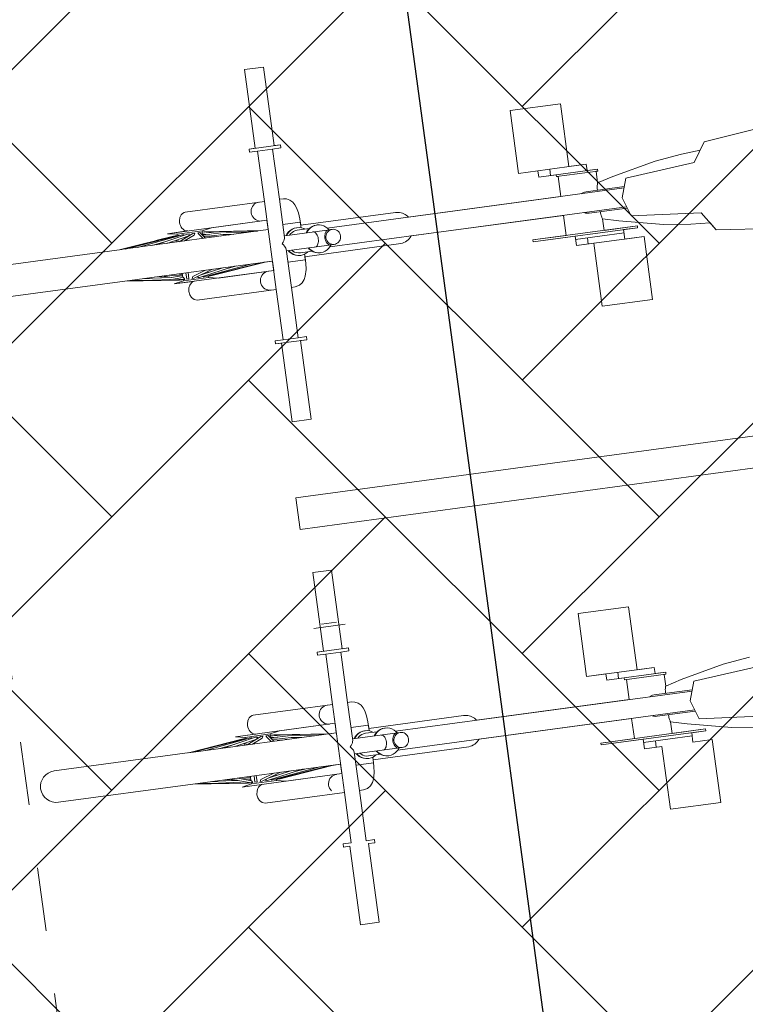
# Model space of a CAD drawing. Header units: metres. Extents: x 737835 to 905050, y 6570742 to 6590316.
# Tile 122 of 256: x 738021.08 to 738022.23, y 6590116.58 to 6590118.13. Entities that reach past the tile are written whole.
import ezdxf

# ---------------------------------------------------------------- set-up
doc = ezdxf.new("R2010")
doc.units = ezdxf.units.M
doc.header["$LTSCALE"] = 0.5
doc.linetypes.add('DASHED', pattern=[0.75, 0.5, -0.25])
for name, color, linetype in [('00_jooned', 7, 'Continuous'), ('AR_hoone', 7, 'Continuous'), ('AS_jalgrattad', 252, 'Continuous')]:
    doc.layers.add(name, color=color, linetype=linetype)
doc.layers.add('AS_mõõdud', color=7, linetype='Continuous', lineweight=0)
doc.layers.add('AS_sillutiskivi RG', color=9, linetype='Continuous', lineweight=0)
doc.styles.add('Style-Arial Narrow', font='ARIALN.TTF')
doc.dimstyles.new('ISO-25', dxfattribs={"dimtxt": 2.5, "dimasz": 2.5, "dimexe": 1.25, "dimexo": 0.625, "dimtad": 1, "dimdec": 1, "dimtxsty": 'Standard', "dimcen": 2.5, "dimadec": 0, "dimazin": 0, "dimtfac": 1, "dimtdec": 1, "dimtmove": 0, "dimatfit": 3, "dimfxl": 1, "dimarcsym": 0})

# ---------------------------------------------------------------- blocks, each defined once
blk = doc.blocks.new('A$C6b675ec8')
at = {"layer": 'AS_jalgrattad', "linetype": 'Continuous', "lineweight": 20, "ltscale": 100}
for p, q in [((510.2, 955.2), (460.4, 955.2)), ((497.2, 950.2), (473.3, 950.2)), ((459.8, 869.3), (457.5, 868.2)), ((462.2, 870), (459.8, 869.3)), ((464.7, 870.2), (462.2, 870)), ((473.3, 730.2), (473.3, 870.2)), ((497.2, 809.4), (497.2, 870.2)), ((1152.4, 840.2), (1172.4, 870.2)), ((450.4, 857.8), (450.2, 855.2)), ((450.2, 855.2), (450.4, 852.6)), ((451.1, 860.3), (450.4, 857.8)), ((452.2, 862.7), (451.1, 860.3)), ((453.6, 864.9), (452.2, 862.7)), ((455.4, 866.7), (453.6, 864.9)), ((457.5, 868.2), (455.4, 866.7)), ((875.9, 860.2), (983.4, 860.2)), ((925.3, 860.2), (925.3, 850.2)), ((473.3, 840.2), (315, 840.2)), ((315, 840.2), (330, 837.2)), ((345.5, 840.4), (347.4, 840.2)), ((385, 840.2), (370, 837.2)), ((450.4, 852.6), (451.1, 850.1)), ((451.1, 850.1), (452.2, 847.7)), ((452.2, 847.7), (453.6, 845.6)), ((453.6, 845.6), (455.4, 843.7)), ((455.4, 843.7), (457.5, 842.2)), ((457.5, 842.2), (459.8, 841.1)), ((459.8, 841.1), (462.2, 840.4)), ((462.2, 840.4), (464.7, 840.2)), ((1000.2, 850.2), (906.5, 850.2)), ((934.2, 847.2), (934.2, 850.2)), ((1000.2, 847.2), (934.2, 847.2)), ((1000.2, 847.2), (1000.2, 850.2)), ((1042.4, 830.2), (1152.4, 840.2)), ((327.1, 835.2), (238.3, 825.2)), ((473.3, 825.2), (238.3, 825.2)), ((331.8, 835.2), (245.7, 825.2)), ((338.3, 835.2), (265.3, 825.2)), ((311.2, 828.3), (288.4, 825.2)), ((292.2, 825.7), (290.2, 825.2)), ((346.3, 835.2), (295.2, 825.2)), ((324.3, 835.2), (295.8, 831.7)), ((347.8, 832.2), (312.1, 825.2)), ((327, 835.2), (324.3, 835.2)), ((324.3, 835.2), (324.4, 834.9)), ((325.7, 835.1), (325.7, 835.2)), ((328.7, 828.5), (326.2, 825.2)), ((327.4, 835.2), (327.1, 835.2)), ((327.1, 835.2), (327.2, 834.7)), ((327.4, 834.7), (327.4, 835.2)), ((327.9, 835.2), (327.4, 835.1)), ((330, 835.2), (327.9, 835.2)), ((327.9, 835.2), (328.1, 834.8)), ((370, 837.2), (330, 837.2)), ((330, 837.2), (330, 835)), ((330, 828.7), (330, 825.2)), ((354.8, 835.2), (331.7, 825.2)), ((332.7, 835.2), (331.8, 835.2)), ((332.7, 835.2), (332.6, 834.4)), ((340.3, 835.2), (338.3, 835.2)), ((340.3, 835.2), (340, 834)), ((356.5, 832.2), (340.3, 825.2)), ((349.2, 835.2), (346.3, 835.2)), ((349.2, 835.2), (348, 832.3)), ((358.1, 835.2), (354.8, 835.2)), ((358.1, 835.2), (356.5, 832.2)), ((366.1, 835.2), (362.6, 835.2)), ((364.3, 832.2), (362.6, 835.2)), ((364.3, 832.2), (369.8, 825.2)), ((366.1, 835.2), (373.8, 825.2)), ((372.1, 835.2), (369, 835.2)), ((370.4, 832.2), (369, 835.2)), ((370, 837.2), (370, 835.2)), ((370, 833), (370, 830.2)), ((370, 831.9), (372.7, 831.6)), ((370, 830.9), (381, 829.4)), ((370.4, 832.2), (396.8, 825.2)), ((371.3, 828.5), (387.9, 825.2)), ((372.1, 835.2), (409.8, 825.2)), ((375.7, 835.2), (372.6, 835.2)), ((372.6, 835.1), (372.6, 835.2)), ((373.1, 834.9), (373, 835.2)), ((375.5, 835.2), (438.5, 825.2)), ((375.7, 835.2), (456.5, 825.2)), ((397.2, 828.5), (418.2, 825.2)), ((404.2, 831.7), (461.7, 825.2)), ((407.8, 825.7), (411.6, 825.2)), ((524.9, 830.2), (497.2, 830.2)), ((524.9, 821.1), (524.9, 830.2)), ((995.7, 821.4), (995.9, 823.1)), ((995.9, 823.1), (996.2, 824.6)), ((996.2, 824.6), (996.5, 826)), ((996.5, 826), (996.7, 826.9)), ((996.7, 827), (996.8, 827.1)), ((996.8, 827.1), (997.1, 828.4)), ((997.1, 828.4), (997.2, 828.6)), ((1032.4, 800.2), (1042.4, 830.2)), ((496.2, 806.2), (496.9, 807.9)), ((496.9, 807.9), (497.2, 809.4)), ((497.2, 812.2), (573.2, 812.2)), ((500, 812.2), (501.5, 814.4)), ((500.8, 812.2), (502.3, 814.4)), ((501.5, 814.4), (504.1, 817.1)), ((502.3, 814.4), (504.9, 817.1)), ((504.1, 817.1), (507.1, 819.3)), ((504.9, 817.1), (507.9, 819.3)), ((505.6, 812.2), (507.4, 814)), ((507.1, 819.3), (510.5, 820.9)), ((507.4, 814), (509.8, 815.8)), ((507.9, 819.3), (511.3, 820.9)), ((509.8, 815.8), (512.6, 817.1)), ((510.5, 820.9), (514.1, 821.9)), ((511.3, 820.9), (514.8, 821.9)), ((512.6, 817.1), (515.5, 817.9)), ((514.1, 821.9), (517.8, 822.2)), ((514.8, 821.9), (518.5, 822.2)), ((515.5, 817.9), (518.5, 818.2)), ((517.8, 822.2), (518.5, 822.2)), ((518.5, 822.2), (522.2, 821.9)), ((518.5, 818.2), (537.5, 818.2)), ((522.2, 821.9), (525.8, 820.9)), ((525.8, 820.9), (529.2, 819.3)), ((529.2, 819.3), (530.6, 818.2)), ((531.9, 812.2), (533.3, 814.4)), ((532.6, 812.2), (534.1, 814.4)), ((533.3, 814.4), (535.9, 817.1)), ((534.1, 814.4), (536.7, 817.1)), ((535.9, 817.1), (539, 819.3)), ((536.7, 817.1), (539.7, 819.3)), ((539, 819.3), (542.3, 820.9)), ((539.7, 819.3), (543.1, 820.9)), ((542.3, 820.9), (545.9, 821.9)), ((542.6, 812.2), (543.8, 812)), ((543.1, 820.9), (546.7, 821.9)), ((543.8, 812), (545, 811.5)), ((545, 811.5), (546.1, 810.6)), ((545.9, 821.9), (549.6, 822.2)), ((546.1, 810.6), (547, 809.4)), ((546.7, 821.9), (550.4, 822.2)), ((547, 809.4), (547.9, 807.9)), ((547.9, 807.9), (548.6, 806.2)), ((549.6, 822.2), (550.4, 822.2)), ((550.4, 822.2), (554.1, 821.9)), ((554.1, 821.9), (557.6, 820.9)), ((557.6, 820.9), (561, 819.3)), ((561, 819.3), (564, 817.1)), ((561.7, 807.9), (561, 806.2)), ((562.6, 809.4), (561.7, 807.9)), ((563.6, 810.6), (562.6, 809.4)), ((563.1, 806.2), (564.3, 807.9)), ((564.8, 811.5), (563.6, 810.6)), ((564, 817.1), (566.7, 814.4)), ((564.3, 807.9), (565.7, 809.4)), ((566, 812), (564.8, 811.5)), ((565.7, 809.4), (567.4, 810.6)), ((565.8, 815.2), (1037.4, 815.2)), ((567.2, 812.2), (566, 812)), ((566.7, 814.4), (568.1, 812.2)), ((567.4, 810.6), (569.2, 811.5)), ((569.2, 811.5), (571.1, 812)), ((571.1, 812), (573.2, 812.2)), ((573.2, 812.2), (575.2, 812)), ((575.2, 812), (577.1, 811.5)), ((577.1, 811.5), (578.9, 810.6)), ((578.9, 810.6), (580.6, 809.4)), ((580.6, 809.4), (582, 807.9)), ((582, 807.9), (583.2, 806.2)), ((969.6, 815.2), (971.8, 816.2)), ((971.8, 816.2), (972.2, 816.3)), ((972.7, 816.4), (974.6, 817)), ((974.6, 817), (977.4, 817.2)), ((977.4, 817.2), (1038, 817.2)), ((995.5, 819.6), (995.7, 821.4)), ((995.5, 817.8), (995.5, 819.6)), ((995.5, 817.2), (995.5, 817.8)), ((492.2, 800.2), (493.8, 802.3)), ((493.8, 798.1), (492.2, 800.2)), ((493.8, 802.3), (495.1, 804.3)), ((495.1, 796.1), (493.8, 798.1)), ((495.1, 804.3), (496.2, 806.2)), ((496.2, 794.2), (495.1, 796.1)), ((496.9, 792.5), (496.2, 794.2)), ((497.2, 791), (496.9, 792.5)), ((547.9, 792.5), (547, 791)), ((548.6, 794.2), (547.9, 792.5)), ((548.6, 806.2), (549.1, 804.3)), ((549.1, 796.1), (548.6, 794.2)), ((549.1, 804.3), (549.4, 802.3)), ((549.4, 798.1), (549.1, 796.1)), ((549.4, 802.3), (549.5, 800.2)), ((549.5, 800.2), (549.4, 798.1)), ((560.2, 802.3), (560, 800.2)), ((560, 800.2), (560.2, 798.1)), ((560.5, 804.3), (560.2, 802.3)), ((560.2, 798.1), (560.5, 796.1)), ((561, 806.2), (560.5, 804.3)), ((560.5, 796.1), (561, 794.2)), ((561, 794.2), (561.7, 792.5)), ((561.6, 800.2), (561.7, 802.3)), ((561.7, 798.1), (561.6, 800.2)), ((561.7, 802.3), (562.3, 804.3)), ((562.3, 796.1), (561.7, 798.1)), ((561.7, 792.5), (562.6, 791)), ((562.3, 804.3), (563.1, 806.2)), ((563.1, 794.2), (562.3, 796.1)), ((564.3, 792.5), (563.1, 794.2)), ((565.7, 791), (564.3, 792.5)), ((582, 792.5), (580.6, 791)), ((583.2, 794.2), (582, 792.5)), ((583.2, 806.2), (584, 804.3)), ((584, 796.1), (583.2, 794.2)), ((584, 804.3), (584.6, 802.3)), ((584.6, 798.1), (584, 796.1)), ((584.6, 802.3), (584.7, 800.2)), ((584.7, 800.2), (584.6, 798.1)), ((1042.4, 770.2), (1032.4, 800.2)), ((497.2, 730.2), (497.2, 791)), ((497.2, 788.2), (573.2, 788.2)), ((501.5, 786.1), (500, 788.2)), ((502.3, 786.1), (500.8, 788.2)), ((504.1, 783.4), (501.5, 786.1)), ((504.9, 783.4), (502.3, 786.1)), ((507.1, 781.2), (504.1, 783.4)), ((507.9, 781.2), (504.9, 783.4)), ((507.4, 786.4), (505.6, 788.2)), ((510.5, 779.5), (507.1, 781.2)), ((509.8, 784.6), (507.4, 786.4)), ((511.3, 779.5), (507.9, 781.2)), ((512.6, 783.3), (509.8, 784.6)), ((514.1, 778.6), (510.5, 779.5)), ((514.8, 778.6), (511.3, 779.5)), ((515.5, 782.5), (512.6, 783.3)), ((517.8, 778.2), (514.1, 778.6)), ((518.5, 778.2), (514.8, 778.6)), ((518.5, 782.2), (515.5, 782.5)), ((517.8, 778.2), (518.5, 778.2)), ((518.5, 782.2), (537.5, 782.2)), ((522.2, 778.6), (518.5, 778.2)), ((525.8, 779.5), (522.2, 778.6)), ((524.9, 770.2), (524.9, 779.3)), ((529.2, 781.2), (525.8, 779.5)), ((530.6, 782.2), (529.2, 781.2)), ((533.3, 786.1), (531.9, 788.2)), ((534.1, 786.1), (532.6, 788.2)), ((535.9, 783.4), (533.3, 786.1)), ((536.7, 783.4), (534.1, 786.1)), ((539, 781.2), (535.9, 783.4)), ((539.7, 781.2), (536.7, 783.4)), ((542.3, 779.5), (539, 781.2)), ((543.1, 779.5), (539.7, 781.2)), ((545.9, 778.6), (542.3, 779.5)), ((543.8, 788.4), (542.6, 788.2)), ((546.7, 778.6), (543.1, 779.5)), ((545, 788.9), (543.8, 788.4)), ((546.1, 789.8), (545, 788.9)), ((549.6, 778.2), (545.9, 778.6)), ((547, 791), (546.1, 789.8)), ((550.4, 778.2), (546.7, 778.6)), ((549.6, 778.2), (550.4, 778.2)), ((554.1, 778.6), (550.4, 778.2)), ((557.6, 779.5), (554.1, 778.6)), ((561, 781.2), (557.6, 779.5)), ((564, 783.4), (561, 781.2)), ((562.6, 791), (563.6, 789.8)), ((563.6, 789.8), (564.8, 788.9)), ((566.7, 786.1), (564, 783.4)), ((564.8, 788.9), (566, 788.4)), ((567.4, 789.8), (565.7, 791)), ((565.8, 785.2), (1037.4, 785.2)), ((566, 788.4), (567.2, 788.2)), ((568.1, 788.2), (566.7, 786.1)), ((569.2, 788.9), (567.4, 789.8)), ((571.1, 788.4), (569.2, 788.9)), ((573.2, 788.2), (571.1, 788.4)), ((575.2, 788.4), (573.2, 788.2)), ((577.1, 788.9), (575.2, 788.4)), ((578.9, 789.8), (577.1, 788.9)), ((580.6, 791), (578.9, 789.8)), ((971.8, 784.2), (969.6, 785.2)), ((972.2, 784.1), (971.8, 784.2)), ((974.6, 783.5), (972.7, 784)), ((977.4, 783.2), (974.6, 783.5)), ((977.4, 783.2), (1038, 783.2)), ((995.5, 782.6), (995.5, 783.2)), ((995.5, 780.8), (995.5, 782.6)), ((995.7, 779), (995.5, 780.8)), ((995.9, 777.3), (995.7, 779)), ((996.2, 775.8), (995.9, 777.3)), ((473.3, 775.2), (238.4, 775.2)), ((309, 767.2), (238.4, 775.2)), ((324, 765.2), (246.9, 775.2)), ((325.1, 765.2), (267.8, 775.2)), ((312.6, 770.7), (286.5, 775.2)), ((296.9, 773.5), (287, 775.2)), ((308.6, 772), (294.9, 773.8)), ((329.2, 765.2), (298.7, 775.2)), ((330.9, 768.2), (309.5, 775.2)), ((330, 771), (314, 773.8)), ((330, 763.2), (315, 760.2)), ((330, 772.7), (322.2, 775.2)), ((327.8, 765.2), (324, 765.2)), ((330, 769.2), (326.5, 769.7)), ((327.6, 765.8), (327.8, 765.2)), ((328.5, 765.4), (327.6, 765.5)), ((332.4, 765.2), (329.2, 765.2)), ((330, 775.2), (330, 768.5)), ((330, 765.2), (330, 763.2)), ((370, 763.2), (330, 763.2)), ((330.9, 768.2), (332.4, 765.2)), ((335.8, 765.2), (335.8, 775.2)), ((339.2, 765.2), (335.8, 765.2)), ((339.2, 765.2), (339.2, 775.2)), ((344.1, 765.2), (345.6, 768.2)), ((347.3, 765.2), (344.1, 765.2)), ((345.6, 768.2), (367, 775.2)), ((347.3, 765.2), (377.8, 775.2)), ((353.1, 765.2), (353.9, 767.4)), ((355.7, 765.2), (353.1, 765.2)), ((355.7, 765.2), (413, 775.2)), ((358.9, 769), (394.4, 775.2)), ((361.7, 765.2), (361.9, 766.3)), ((363.5, 765.2), (361.7, 765.2)), ((363.5, 765.2), (440.6, 775.2)), ((369, 765.2), (369, 765.9)), ((369.6, 765.2), (369, 765.2)), ((369.6, 765.2), (457.3, 775.2)), ((370, 772.7), (370, 771)), ((370, 765.3), (370, 763.2)), ((370.8, 765.2), (370, 765.2)), ((370, 763.2), (385, 760.2)), ((370.8, 765.2), (370.7, 765.4)), ((370.8, 765.2), (371.5, 765.4)), ((372.4, 765.5), (372.2, 765.2)), ((376, 765.2), (372.2, 765.2)), ((373.3, 765.6), (373.3, 765.2)), ((373.9, 765.2), (373.8, 765.7)), ((373.9, 765.2), (461.6, 775.2)), ((374.2, 765.3), (374.2, 765.2)), ((376, 765.2), (375.9, 765.4)), ((376, 765.2), (391, 767.2)), ((386, 773.8), (390.5, 775.2)), ((403.1, 773.5), (416.4, 775.2)), ((405.1, 773.8), (413.5, 775.2)), ((524.9, 770.2), (497.2, 770.2)), ((996.5, 774.4), (996.2, 775.8)), ((996.7, 773.5), (996.5, 774.4)), ((997, 772.5), (996.7, 773.5)), ((997.2, 771.8), (997, 772.5)), ((1152.4, 760.2), (1042.4, 770.2)), ((473.3, 760.2), (315, 760.2)), ((347.4, 760.2), (345.5, 760)), ((450.4, 747.8), (450.2, 745.2)), ((450.2, 745.2), (450.4, 742.6)), ((451.1, 750.3), (450.4, 747.8)), ((452.2, 752.7), (451.1, 750.3)), ((453.6, 754.9), (452.2, 752.7)), ((455.4, 756.7), (453.6, 754.9)), ((457.5, 758.2), (455.4, 756.7)), ((459.8, 759.3), (457.5, 758.2)), ((462.2, 760), (459.8, 759.3)), ((464.7, 760.2), (462.2, 760)), ((1050.2, 753.2), (884.2, 753.2)), ((884.2, 750.2), (884.2, 753.2)), ((1050.2, 750.2), (884.2, 750.2)), ((950.9, 745.2), (1027.9, 745.2)), ((969.7, 745.2), (969.7, 735.2)), ((1050.2, 750.2), (1050.2, 753.2)), ((1172.4, 730.2), (1152.4, 760.2)), ((450.4, 742.6), (451.1, 740.1)), ((451.1, 740.1), (452.2, 737.7)), ((452.2, 737.7), (453.6, 735.6)), ((453.6, 735.6), (455.4, 733.7)), ((455.4, 733.7), (457.5, 732.2)), ((457.5, 732.2), (459.8, 731.1)), ((459.8, 731.1), (462.2, 730.4)), ((462.2, 730.4), (464.7, 730.2)), ((1058.5, 735.2), (950.9, 735.2)), ((510.2, 645.2), (460.4, 645.2)), ((497.2, 650.2), (473.3, 650.2)), ((510.2, 192.8), (460.4, 192.8)), ((497.2, 197.8), (473.3, 197.8)), ((510.2, 155.2), (460.4, 155.2)), ((497.2, 150.2), (473.3, 150.2)), ((452.2, 62.7), (451.1, 60.3)), ((453.6, 64.9), (452.2, 62.7)), ((455.4, 66.7), (453.6, 64.9)), ((457.5, 68.2), (455.4, 66.7)), ((459.8, 69.3), (457.5, 68.2)), ((462.2, 70), (459.8, 69.3)), ((464.7, 70.2), (462.2, 70)), ((473.3, -69.8), (473.3, 70.2)), ((497.2, 9.4), (497.2, 70.2)), ((450.4, 57.8), (450.2, 55.2)), ((450.2, 55.2), (450.4, 52.6)), ((451.1, 60.3), (450.4, 57.8)), ((450.4, 52.6), (451.1, 50.1)), ((451.1, 50.1), (452.2, 47.7)), ((452.2, 47.7), (453.6, 45.6)), ((875.9, 60.2), (983.4, 60.2)), ((1000.2, 50.2), (906.5, 50.2)), ((925.3, 60.2), (925.3, 50.2)), ((934.2, 47.2), (934.2, 50.2)), ((1000.2, 47.2), (934.2, 47.2)), ((1000.2, 47.2), (1000.2, 50.2)), ((327.1, 35.2), (238.3, 25.2)), ((331.8, 35.2), (245.7, 25.2)), ((338.3, 35.2), (265.3, 25.2)), ((346.3, 35.2), (295.2, 25.2)), ((324.3, 35.2), (295.8, 31.7)), ((347.8, 32.2), (312.1, 25.2)), ((473.3, 40.2), (315, 40.2)), ((315, 40.2), (330, 37.2)), ((327, 35.2), (324.3, 35.2)), ((324.3, 35.2), (324.4, 34.9)), ((325.7, 35.1), (325.7, 35.2)), ((327.4, 35.2), (327.1, 35.2)), ((327.1, 35.2), (327.2, 34.7)), ((327.4, 34.7), (327.4, 35.2)), ((327.9, 35.2), (327.4, 35.1)), ((330, 35.2), (327.9, 35.2)), ((327.9, 35.2), (328.1, 34.8)), ((370, 37.2), (330, 37.2)), ((330, 37.2), (330, 35)), ((354.8, 35.2), (331.7, 25.2)), ((332.7, 35.2), (331.8, 35.2)), ((332.7, 35.2), (332.6, 34.4)), ((340.3, 35.2), (338.3, 35.2)), ((340.3, 35.2), (340, 34)), ((356.5, 32.2), (340.3, 25.2)), ((345.5, 40.4), (347.4, 40.2)), ((349.2, 35.2), (346.3, 35.2)), ((349.2, 35.2), (348, 32.3)), ((358.1, 35.2), (354.8, 35.2)), ((358.1, 35.2), (356.5, 32.2)), ((366.1, 35.2), (362.6, 35.2)), ((364.3, 32.2), (362.6, 35.2)), ((364.3, 32.2), (369.8, 25.2)), ((366.1, 35.2), (373.8, 25.2)), ((372.1, 35.2), (369, 35.2)), ((370.4, 32.2), (369, 35.2)), ((385, 40.2), (370, 37.2)), ((370, 37.2), (370, 35.2)), ((370, 33), (370, 30.2)), ((370, 31.9), (372.7, 31.6)), ((370.4, 32.2), (396.8, 25.2)), ((372.1, 35.2), (409.8, 25.2)), ((375.7, 35.2), (372.6, 35.2)), ((372.6, 35.1), (372.6, 35.2)), ((373.1, 34.9), (373, 35.2)), ((375.5, 35.2), (438.5, 25.2)), ((375.7, 35.2), (456.5, 25.2)), ((404.2, 31.7), (461.7, 25.2)), ((453.6, 45.6), (455.4, 43.7)), ((455.4, 43.7), (457.5, 42.2)), ((457.5, 42.2), (459.8, 41.1)), ((459.8, 41.1), (462.2, 40.4)), ((462.2, 40.4), (464.7, 40.2)), ((1042.4, 30.2), (1152.4, 40.2)), ((473.3, 25.2), (238.3, 25.2)), ((311.2, 28.3), (288.4, 25.2)), ((292.2, 25.7), (290.2, 25.2)), ((328.7, 28.5), (326.2, 25.2)), ((330, 28.7), (330, 25.2)), ((370, 30.9), (381, 29.4)), ((371.3, 28.5), (387.9, 25.2)), ((397.2, 28.5), (418.2, 25.2)), ((407.8, 25.7), (411.6, 25.2)), ((524.9, 30.2), (497.2, 30.2)), ((501.5, 14.4), (504.1, 17.1)), ((502.3, 14.4), (504.9, 17.1)), ((504.1, 17.1), (507.1, 19.3)), ((504.9, 17.1), (507.9, 19.3)), ((507.1, 19.3), (510.5, 20.9)), ((507.4, 14), (509.8, 15.8)), ((507.9, 19.3), (511.3, 20.9)), ((509.8, 15.8), (512.6, 17.1)), ((510.5, 20.9), (514.1, 21.9)), ((511.3, 20.9), (514.8, 21.9)), ((512.6, 17.1), (515.5, 17.9)), ((514.1, 21.9), (517.8, 22.2)), ((514.8, 21.9), (518.5, 22.2)), ((515.5, 17.9), (518.5, 18.2)), ((517.8, 22.2), (518.5, 22.2)), ((518.5, 22.2), (522.2, 21.9)), ((518.5, 18.2), (537.5, 18.2)), ((522.2, 21.9), (525.8, 20.9)), ((524.9, 21.1), (524.9, 30.2)), ((525.8, 20.9), (529.2, 19.3)), ((529.2, 19.3), (530.6, 18.2)), ((533.3, 14.4), (535.9, 17.1)), ((534.1, 14.4), (536.7, 17.1)), ((535.9, 17.1), (539, 19.3)), ((536.7, 17.1), (539.7, 19.3)), ((539, 19.3), (542.3, 20.9)), ((539.7, 19.3), (543.1, 20.9)), ((542.3, 20.9), (545.9, 21.9)), ((543.1, 20.9), (546.7, 21.9)), ((545.9, 21.9), (549.6, 22.2)), ((546.7, 21.9), (550.4, 22.2)), ((549.6, 22.2), (550.4, 22.2)), ((550.4, 22.2), (554.1, 21.9)), ((554.1, 21.9), (557.6, 20.9)), ((557.6, 20.9), (561, 19.3)), ((561, 19.3), (564, 17.1)), ((564, 17.1), (566.7, 14.4)), ((969.6, 15.2), (971.8, 16.2)), ((971.8, 16.2), (972.2, 16.3)), ((972.7, 16.4), (974.6, 17)), ((974.6, 17), (977.4, 17.2)), ((977.4, 17.2), (1038, 17.2)), ((995.5, 19.6), (995.7, 21.4)), ((995.5, 17.8), (995.5, 19.6)), ((995.5, 17.2), (995.5, 17.8)), ((995.7, 21.4), (995.9, 23.1)), ((995.9, 23.1), (996.2, 24.6)), ((996.2, 24.6), (996.5, 26)), ((996.5, 26), (996.7, 26.9)), ((996.7, 27), (996.8, 27.1)), ((996.8, 27.1), (997.1, 28.4)), ((997.1, 28.4), (997.2, 28.6)), ((1032.4, 0.2), (1042.4, 30.2)), ((492.2, 0.2), (493.8, 2.3)), ((493.8, -1.9), (492.2, 0.2)), ((493.8, 2.3), (495.1, 4.3)), ((495.1, 4.3), (496.2, 6.2)), ((496.2, 6.2), (496.9, 7.9)), ((496.9, 7.9), (497.2, 9.4)), ((497.2, 12.2), (573.2, 12.2)), ((500, 12.2), (501.5, 14.4)), ((500.8, 12.2), (502.3, 14.4)), ((505.6, 12.2), (507.4, 14)), ((531.9, 12.2), (533.3, 14.4)), ((532.6, 12.2), (534.1, 14.4)), ((542.6, 12.2), (543.8, 12)), ((543.8, 12), (545, 11.5)), ((545, 11.5), (546.1, 10.6)), ((546.1, 10.6), (547, 9.4)), ((547, 9.4), (547.9, 7.9)), ((547.9, 7.9), (548.6, 6.2)), ((548.6, 6.2), (549.1, 4.3)), ((549.1, 4.3), (549.4, 2.3)), ((549.4, 2.3), (549.5, 0.2)), ((549.5, 0.2), (549.4, -1.9)), ((560.2, 2.3), (560, 0.2)), ((560, 0.2), (560.2, -1.9)), ((560.5, 4.3), (560.2, 2.3)), ((561, 6.2), (560.5, 4.3)), ((561.7, 7.9), (561, 6.2)), ((561.6, 0.2), (561.7, 2.3)), ((561.7, -1.9), (561.6, 0.2)), ((562.6, 9.4), (561.7, 7.9)), ((561.7, 2.3), (562.3, 4.3)), ((562.3, 4.3), (563.1, 6.2)), ((563.6, 10.6), (562.6, 9.4)), ((563.1, 6.2), (564.3, 7.9)), ((564.8, 11.5), (563.6, 10.6)), ((564.3, 7.9), (565.7, 9.4)), ((566, 12), (564.8, 11.5)), ((565.7, 9.4), (567.4, 10.6)), ((565.8, 15.2), (1037.4, 15.2)), ((567.2, 12.2), (566, 12)), ((566.7, 14.4), (568.1, 12.2)), ((567.4, 10.6), (569.2, 11.5)), ((569.2, 11.5), (571.1, 12)), ((571.1, 12), (573.2, 12.2)), ((573.2, 12.2), (575.2, 12)), ((575.2, 12), (577.1, 11.5)), ((577.1, 11.5), (578.9, 10.6)), ((578.9, 10.6), (580.6, 9.4)), ((580.6, 9.4), (582, 7.9)), ((582, 7.9), (583.2, 6.2)), ((583.2, 6.2), (584, 4.3)), ((584, 4.3), (584.6, 2.3)), ((584.6, 2.3), (584.7, 0.2)), ((584.7, 0.2), (584.6, -1.9)), ((1042.4, -29.8), (1032.4, 0.2)), ((495.1, -3.9), (493.8, -1.9)), ((496.2, -5.8), (495.1, -3.9)), ((496.9, -7.5), (496.2, -5.8)), ((497.2, -9), (496.9, -7.5)), ((497.2, -69.8), (497.2, -9)), ((497.2, -11.8), (573.2, -11.8)), ((501.5, -13.9), (500, -11.8)), ((502.3, -13.9), (500.8, -11.8)), ((504.1, -16.6), (501.5, -13.9)), ((504.9, -16.6), (502.3, -13.9)), ((507.4, -13.6), (505.6, -11.8)), ((509.8, -15.4), (507.4, -13.6)), ((512.6, -16.7), (509.8, -15.4)), ((533.3, -13.9), (531.9, -11.8)), ((534.1, -13.9), (532.6, -11.8)), ((535.9, -16.6), (533.3, -13.9)), ((536.7, -16.6), (534.1, -13.9)), ((543.8, -11.6), (542.6, -11.8)), ((545, -11.1), (543.8, -11.6)), ((546.1, -10.2), (545, -11.1)), ((547, -9), (546.1, -10.2)), ((547.9, -7.5), (547, -9)), ((548.6, -5.8), (547.9, -7.5)), ((549.1, -3.9), (548.6, -5.8)), ((549.4, -1.9), (549.1, -3.9)), ((560.2, -1.9), (560.5, -3.9)), ((560.5, -3.9), (561, -5.8)), ((561, -5.8), (561.7, -7.5)), ((562.3, -3.9), (561.7, -1.9)), ((561.7, -7.5), (562.6, -9)), ((563.1, -5.8), (562.3, -3.9)), ((562.6, -9), (563.6, -10.2)), ((564.3, -7.5), (563.1, -5.8)), ((563.6, -10.2), (564.8, -11.1)), ((566.7, -13.9), (564, -16.6)), ((565.7, -9), (564.3, -7.5)), ((564.8, -11.1), (566, -11.6)), ((567.4, -10.2), (565.7, -9)), ((565.8, -14.8), (1037.4, -14.8)), ((566, -11.6), (567.2, -11.8)), ((568.1, -11.8), (566.7, -13.9)), ((569.2, -11.1), (567.4, -10.2)), ((571.1, -11.6), (569.2, -11.1)), ((573.2, -11.8), (571.1, -11.6)), ((575.2, -11.6), (573.2, -11.8)), ((577.1, -11.1), (575.2, -11.6)), ((578.9, -10.2), (577.1, -11.1)), ((580.6, -9), (578.9, -10.2)), ((582, -7.5), (580.6, -9)), ((583.2, -5.8), (582, -7.5)), ((584, -3.9), (583.2, -5.8)), ((584.6, -1.9), (584, -3.9)), ((971.8, -15.8), (969.6, -14.8)), ((473.3, -24.8), (238.4, -24.8)), ((309, -32.8), (238.4, -24.8)), ((324, -34.8), (246.9, -24.8)), ((325.1, -34.8), (267.8, -24.8)), ((312.6, -29.3), (286.5, -24.8)), ((296.9, -26.5), (287, -24.8)), ((308.6, -28), (294.9, -26.2)), ((329.2, -34.8), (298.7, -24.8)), ((330.9, -31.8), (309.5, -24.8)), ((330, -29), (314, -26.2)), ((330, -27.3), (322.2, -24.8)), ((330, -30.8), (326.5, -30.3)), ((330, -24.8), (330, -31.5)), ((335.8, -34.8), (335.8, -24.8)), ((339.2, -34.8), (339.2, -24.8)), ((345.6, -31.8), (367, -24.8)), ((347.3, -34.8), (377.8, -24.8)), ((355.7, -34.8), (413, -24.8)), ((358.9, -31), (394.4, -24.8)), ((363.5, -34.8), (440.6, -24.8)), ((369.6, -34.8), (457.3, -24.8)), ((370, -27.3), (370, -29)), ((373.9, -34.8), (461.6, -24.8)), ((386, -26.2), (390.5, -24.8)), ((403.1, -26.5), (416.4, -24.8)), ((405.1, -26.2), (413.5, -24.8)), ((524.9, -29.8), (497.2, -29.8)), ((507.1, -18.8), (504.1, -16.6)), ((507.9, -18.8), (504.9, -16.6)), ((510.5, -20.5), (507.1, -18.8)), ((511.3, -20.5), (507.9, -18.8)), ((514.1, -21.4), (510.5, -20.5)), ((514.8, -21.4), (511.3, -20.5)), ((515.5, -17.5), (512.6, -16.7)), ((517.8, -21.8), (514.1, -21.4)), ((518.5, -21.8), (514.8, -21.4)), ((518.5, -17.8), (515.5, -17.5)), ((517.8, -21.8), (518.5, -21.8)), ((518.5, -17.8), (537.5, -17.8)), ((522.2, -21.4), (518.5, -21.8)), ((525.8, -20.5), (522.2, -21.4)), ((524.9, -29.8), (524.9, -20.7)), ((529.2, -18.8), (525.8, -20.5)), ((530.6, -17.8), (529.2, -18.8)), ((539, -18.8), (535.9, -16.6)), ((539.7, -18.8), (536.7, -16.6)), ((542.3, -20.5), (539, -18.8)), ((543.1, -20.5), (539.7, -18.8)), ((545.9, -21.4), (542.3, -20.5)), ((546.7, -21.4), (543.1, -20.5)), ((549.6, -21.8), (545.9, -21.4)), ((550.4, -21.8), (546.7, -21.4)), ((549.6, -21.8), (550.4, -21.8)), ((554.1, -21.4), (550.4, -21.8)), ((557.6, -20.5), (554.1, -21.4)), ((561, -18.8), (557.6, -20.5)), ((564, -16.6), (561, -18.8)), ((972.2, -15.9), (971.8, -15.8)), ((974.6, -16.5), (972.7, -16)), ((977.4, -16.8), (974.6, -16.5)), ((977.4, -16.8), (1038, -16.8)), ((995.5, -17.4), (995.5, -16.8)), ((995.5, -19.2), (995.5, -17.4)), ((995.7, -21), (995.5, -19.2)), ((995.9, -22.7), (995.7, -21)), ((996.2, -24.2), (995.9, -22.7)), ((996.5, -25.6), (996.2, -24.2)), ((996.7, -26.5), (996.5, -25.6)), ((997, -27.5), (996.7, -26.5)), ((997.2, -28.2), (997, -27.5)), ((1152.4, -39.8), (1042.4, -29.8)), ((330, -36.8), (315, -39.8)), ((473.3, -39.8), (315, -39.8)), ((327.8, -34.8), (324, -34.8)), ((327.6, -34.2), (327.8, -34.8)), ((328.5, -34.6), (327.6, -34.5)), ((332.4, -34.8), (329.2, -34.8)), ((330, -34.8), (330, -36.8)), ((370, -36.8), (330, -36.8)), ((330.9, -31.8), (332.4, -34.8)), ((339.2, -34.8), (335.8, -34.8)), ((344.1, -34.8), (345.6, -31.8)), ((347.3, -34.8), (344.1, -34.8)), ((347.4, -39.8), (345.5, -40)), ((353.1, -34.8), (353.9, -32.6)), ((355.7, -34.8), (353.1, -34.8)), ((361.7, -34.8), (361.9, -33.7)), ((363.5, -34.8), (361.7, -34.8)), ((369, -34.8), (369, -34.1)), ((369.6, -34.8), (369, -34.8)), ((370, -34.7), (370, -36.8)), ((370.8, -34.8), (370, -34.8)), ((370, -36.8), (385, -39.8)), ((370.8, -34.8), (370.7, -34.6)), ((370.8, -34.8), (371.5, -34.6)), ((372.4, -34.5), (372.2, -34.8)), ((376, -34.8), (372.2, -34.8)), ((373.3, -34.4), (373.3, -34.8)), ((373.9, -34.8), (373.8, -34.3)), ((374.2, -34.7), (374.2, -34.8)), ((376, -34.8), (375.9, -34.6)), ((376, -34.8), (391, -32.8)), ((453.6, -45.1), (452.2, -47.3)), ((455.4, -43.3), (453.6, -45.1)), ((457.5, -41.8), (455.4, -43.3)), ((459.8, -40.7), (457.5, -41.8)), ((462.2, -40), (459.8, -40.7)), ((464.7, -39.8), (462.2, -40)), ((450.4, -52.2), (450.2, -54.8)), ((450.2, -54.8), (450.4, -57.4)), ((451.1, -49.7), (450.4, -52.2)), ((450.4, -57.4), (451.1, -59.9)), ((452.2, -47.3), (451.1, -49.7)), ((451.1, -59.9), (452.2, -62.3)), ((1050.2, -46.8), (884.2, -46.8)), ((884.2, -49.8), (884.2, -46.8)), ((1050.2, -49.8), (884.2, -49.8)), ((950.9, -54.8), (1027.9, -54.8)), ((969.7, -54.8), (969.7, -64.8)), ((1050.2, -49.8), (1050.2, -46.8)), ((452.2, -62.3), (453.6, -64.4))]:
    blk.add_line(p, q, dxfattribs=at)
at = {"layer": 'AS_jalgrattad', "linetype": 'Continuous', "lineweight": 20, "ltscale": 100, "flags": 128}
for points in [[(1262.4, 720.2), (1172.4, 730.2), (1164.3, 742.4), (1134.1, 744.5), (1091.5, 749.7), (1022.5, 765), (997.2, 771.8), (997.2, 753.2), (1050.2, 753.2), (1050.2, 750.2), (1027.9, 750.2), (1027.9, 735.2), (1058.5, 735.2), (1058.5, 635.2), (978.5, 635.2), (978.5, 735.2), (950.9, 735.2), (950.9, 750.2), (884.2, 750.2), (884.2, 753.2), (937.2, 753.2), (937.2, 785.2), (694.9, 785.2, -0.222487), (677.1, 775.4), (524.9, 775.2), (524.8, 765), (523.8, 754.8), (521.3, 745), (519, 739.7), (515.3, 735.1), (510.2, 731.7), (503.5, 730.2), (497.2, 730.2), (497.2, 650.2), (510.2, 650.2), (510.2, 645.2), (500.2, 645.2), (500.2, 520.2), (470.3, 520.2), (470.3, 645.2), (460.4, 645.2), (460.4, 650.2), (473.3, 650.2), (473.3, 730.2), (347.4, 730.2), (342.8, 731.7), (339, 735.6), (337.1, 740.1), (336.4, 745.2), (337.3, 751), (339, 754.9), (340.4, 756.7), (343.4, 759.1), (345.5, 760), (315, 760.2), (330, 763.2), (330, 765.2), (324, 765.2), (238.4, 775.2), (25.1, 775.2, -0.995646)], [(24.7, 825.2), (240.4, 825.2), (324.3, 835.2), (330, 835), (330, 837.2), (315, 840.2), (346.5, 840.3), (343.7, 841.1), (341.9, 842.2), (340.4, 843.7), (339, 845.6), (337.9, 847.7), (337.1, 850.1), (336.6, 852.6), (336.4, 855.2), (336.6, 857.8), (337.9, 862.7), (339, 864.9), (340.4, 866.7), (342.8, 868.8), (345.5, 870), (347.4, 870.2), (473.3, 870.2), (473.3, 950.2), (460.4, 950.2), (460.4, 955.2), (470.3, 955.2), (470.3, 1080.2), (500.2, 1080.2), (500.2, 955.2), (510.2, 955.2), (510.2, 950.2), (497.2, 950.2), (497.2, 870.2), (503.5, 870.2), (508.5, 869.3), (513.5, 866.9), (517.7, 862.8), (520.3, 858.4), (522.2, 853.3), (523.9, 845.3), (524.8, 835.5), (524.9, 825.2), (675.3, 825.2), (679.7, 824.8, -0.188008), (694.9, 815.2), (937.2, 815.2), (937.2, 847.2), (934.2, 847.2), (934.2, 850.2), (906.5, 850.2), (906.5, 860.2), (875.9, 860.2), (875.9, 960.2), (955.9, 960.2), (955.9, 860.2), (983.4, 860.2), (983.4, 850.2), (1000.2, 850.2), (1000.2, 847.2), (997.2, 847.2), (997.2, 828.6), (1022.5, 835.4), (1091.5, 850.7), (1134.1, 855.9), (1164.3, 858), (1172.4, 870.2), (1262.4, 880.2)], [(1134.1, -55.5), (1091.5, -50.3), (1022.5, -35), (997.2, -28.2), (997.2, -46.8), (1050.2, -46.8), (1050.2, -49.8), (1027.9, -49.8), (1027.9, -64.8), (1058.5, -64.8), (1058.5, -164.8), (978.5, -164.8), (978.5, -64.8), (950.9, -64.8), (950.9, -49.8), (884.2, -49.8), (884.2, -46.8), (937.2, -46.8), (937.2, -14.8), (694.9, -14.8, -0.222487), (677.1, -24.6), (524.9, -24.8), (524.8, -35), (523.8, -45.2), (521.3, -55), (519, -60.3), (515.3, -64.9), (510.2, -68.3), (503.5, -69.8), (497.2, -69.8), (497.2, -149.8), (510.2, -149.8), (510.2, -154.8), (500.2, -154.8), (500.2, -279.8), (470.3, -279.8), (470.3, -154.8), (460.4, -154.8), (460.4, -149.8), (473.3, -149.8), (473.3, -69.8), (347.4, -69.8), (342.8, -68.3), (339, -64.4), (337.1, -59.9), (336.4, -54.8), (337.3, -49), (339, -45.1), (340.4, -43.3), (343.4, -40.9), (345.5, -40), (315, -39.8), (330, -36.8), (330, -34.8), (324, -34.8), (238.4, -24.8), (25.1, -24.8, -0.995646), (24.7, 25.2), (240.4, 25.2), (324.3, 35.2), (330, 35), (330, 37.2), (315, 40.2), (346.5, 40.3), (343.7, 41.1), (341.9, 42.2), (340.4, 43.7), (339, 45.6), (337.9, 47.7), (337.1, 50.1), (336.6, 52.6), (336.4, 55.2), (336.6, 57.8), (337.9, 62.7), (339, 64.9), (340.4, 66.7), (342.8, 68.8), (345.5, 70), (347.4, 70.2), (473.3, 70.2), (473.3, 150.2), (460.4, 150.2), (460.4, 155.2), (470.3, 155.2), (470.3, 280.2), (500.2, 280.2), (500.2, 155.2), (510.2, 155.2), (510.2, 150.2), (497.2, 150.2), (497.2, 70.2), (503.5, 70.2), (508.5, 69.3), (513.5, 66.9), (517.7, 62.8), (520.3, 58.4), (522.2, 53.3), (523.9, 45.3), (524.8, 35.5), (524.9, 25.2), (675.3, 25.2), (679.7, 24.8, -0.188008), (694.9, 15.2), (937.2, 15.2), (937.2, 47.2), (934.2, 47.2), (934.2, 50.2), (906.5, 50.2), (906.5, 60.2), (875.9, 60.2), (875.9, 160.2), (955.9, 160.2), (955.9, 60.2), (983.4, 60.2), (983.4, 50.2), (1000.2, 50.2), (1000.2, 47.2), (997.2, 47.2), (997.2, 28.6), (1022.5, 35.4), (1091.5, 50.7), (1134.1, 55.9)]]:
    blk.add_lwpolyline(points, format="xyb", dxfattribs=at)
for points in [[(473.3, 825.2), (473.3, 840.2), (385, 840.2), (370, 837.2), (370, 835.2), (375.7, 835.2), (461.7, 825.2)], [(473.3, 760.2), (473.3, 775.2), (459.8, 775.2), (376, 765.2), (370, 765.3), (370, 763.2), (385, 760.2)], [(473.3, 25.2), (473.3, 40.2), (385, 40.2), (370, 37.2), (370, 35.2), (375.7, 35.2), (461.7, 25.2)], [(473.3, -39.8), (473.3, -24.8), (459.8, -24.8), (376, -34.8), (370, -34.7), (370, -36.8), (385, -39.8)]]:
    blk.add_lwpolyline(points, close=True, dxfattribs=at)
blk = doc.blocks.new('*D84')
at = {"layer": 'AS_mõõdud', "color": 0, "lineweight": -2, "transparency": 16777216}
for p, q in [((738003.5864, 6590244.8915), (738005.5275, 6590245.154)), ((738004.6437, 6590244.2272), (738022.8644, 6590109.487)), ((738022.0215, 6590108.5657), (738023.9626, 6590108.8282))]:
    blk.add_line(p, q, dxfattribs=at)
at = {"layer": 'AS_mõõdud', "color": 0, "transparency": 16777216}
for points in [[(738004.7758, 6590244.245), (738004.5116, 6590244.2093), (738004.5365, 6590245.02)], [(738022.9965, 6590109.5048), (738022.7323, 6590109.4691), (738022.9716, 6590108.6942)]]:
    blk.add_solid(points, dxfattribs=at)
at = {"layer": 'Defpoints', "color": 0, "transparency": 16777216}
for p in [(738003.2891, 6590244.8513), (738022.9716, 6590108.6942), (738021.7242, 6590108.5255)]:
    blk.add_point(p, dxfattribs=at)
at = {"layer": 'AS_mõõdud', "color": 0, "transparency": 16777216, "insert": (738014.4882, 6590176.9564), "char_height": 1, "attachment_point": 5, "rotation": 277.7013, "style": 'Style-Arial Narrow'}
blk.add_mtext('{\\fArial Narrow|b0|i0|c186|p39;pikkus }137,6m', dxfattribs=at)
blk = doc.blocks.new('A$C2b1a9425')
at = {"layer": '00_jooned', "color": 252, "linetype": 'DASHED', "lineweight": 20, "flags": 128}
blk.add_lwpolyline([(-38138, -104105), (-38638, -104105), (-38638, -137530), (960, -137530), (960, -104130.2), (400, -104130)], dxfattribs=at)

msp = doc.modelspace()

# ---------------------------------------------------------------- hatches: boundary and pattern name
at = {"layer": 'AS_sillutiskivi RG'}
h = msp.add_hatch(dxfattribs=at)
h.set_pattern_fill('AR-HBONE', color=256, scale=0.003)
edge = h.paths.add_edge_path()
edge.add_line((737983.4831, 6590103.3519), (737979.074, 6590135.9556))
edge.add_line((737979.074, 6590135.9556), (737979.0869, 6590135.9573))
edge.add_line((737979.0869, 6590135.9573), (737977.7842, 6590145.5906))
edge.add_line((737977.7842, 6590145.5906), (737983.7885, 6590146.4026))
edge.add_line((737983.7885, 6590146.4026), (737980.9769, 6590167.179))
edge.add_line((737980.9769, 6590167.179), (737978.9903, 6590166.9411))
edge.add_line((737978.9903, 6590166.9411), (737980.2469, 6590157.6495))
edge.add_arc((737977.2676, 6590157.2476), 3.0062, -31.36, 7.6818, ccw=False)
edge.add_line((737979.8347, 6590155.6832), (737976.8189, 6590150.4909))
edge.add_arc((737975.5218, 6590151.2442), 1.5, 187.7015, 329.851, ccw=False)
edge.add_line((737974.0353, 6590151.0432), (737972.7645, 6590160.4403))
edge.add_arc((737975.7375, 6590160.8423), 3, 149.5332, 187.7015, ccw=False)
edge.add_line((737973.1517, 6590162.3635), (737976.1705, 6590167.4952))
edge.add_arc((737977.4787, 6590166.7004), 1.5307, 9.0476, 148.7195, ccw=False)
edge.add_line((737978.9903, 6590166.9411), (737980.9769, 6590167.179))
edge.add_line((737980.9769, 6590167.179), (737979.0776, 6590181.2231))
edge.add_line((737979.0776, 6590181.2231), (737976.4692, 6590180.88))
edge.add_arc((737961.7924, 6590184.6366), 15.15, 329.53325, 345.64327, ccw=False)
edge.add_line((737974.8505, 6590176.955), (737968.8776, 6590166.797))
edge.add_line((737968.8776, 6590166.797), (737971.5396, 6590147.1121))
edge.add_arc((737968.5667, 6590146.7101), 3, -30.149, 7.7015, ccw=False)
edge.add_line((737971.1608, 6590145.2033), (737965.9949, 6590136.3091))
edge.add_line((737965.9949, 6590136.3091), (737966.6562, 6590131.4747))
edge.add_line((737966.6562, 6590131.4747), (737973.9909, 6590124.2812))
edge.add_arc((737971.8903, 6590122.1394), 3, 7.7059, 45.5564, ccw=False)
edge.add_line((737974.8632, 6590122.5417), (737975.8293, 6590115.3976))
edge.add_arc((737969.8834, 6590114.5935), 6, -30.46675, 7.7015, ccw=False)
edge.add_line((737975.055, 6590111.5513), (737970.4519, 6590103.7279))
edge.add_line((737970.4519, 6590103.7279), (737963.3687, 6590102.7698))
edge.add_line((737963.3687, 6590102.7698), (737963.4853, 6590101.9036))
edge.add_line((737963.4853, 6590101.9036), (737964.26, 6590096.15))
edge.add_line((737964.26, 6590096.15), (737968.0449, 6590096.6769))
edge.add_line((737968.0449, 6590096.6769), (738030.6108, 6590105.3769))
edge.add_line((738030.6108, 6590105.3769), (738029.7403, 6590111.6835))
edge.add_arc((738027.7647, 6590111.4207), 1.993, -82.4541, 7.5781, ccw=False)
edge.add_line((738028.0265, 6590109.445), (738027.6517, 6590109.3943))
edge.add_line((738027.6517, 6590109.3943), (738021.7249, 6590108.5239))
edge.add_line((738021.7249, 6590108.5239), (737983.4831, 6590103.3519))
edge = h.paths.add_edge_path(flags=16)
edge.add_arc((737977.2594, 6590103.7308), 2.25, 0, 360)
h = msp.add_hatch(dxfattribs=at)
h.set_pattern_fill('AR-HBONE', color=256, scale=0.003)
edge = h.paths.add_edge_path()
edge.add_line((738017.2914, 6590141.2937), (738023.7939, 6590142.173))
edge.add_arc((738023.526, 6590144.155), 2, 277.6998, 366.5438)
edge.add_line((738025.5129, 6590144.3829), (738026.4036, 6590137.468))
edge.add_arc((738024.4201, 6590137.2122), 2, 7.3479, 97.6998)
edge.add_line((738024.1521, 6590139.1942), (738023.6314, 6590139.1238))
edge.add_arc((738023.8994, 6590137.1418), 2, 97.6998, 187.7015)
edge.add_line((738021.9174, 6590136.8738), (738025.4017, 6590111.1082))
edge.add_arc((738027.3837, 6590111.3763), 2, 187.7015, 277.7015)
edge.add_line((738027.6517, 6590109.3943), (738021.7251, 6590108.5229))
edge.add_line((738021.7251, 6590108.5229), (738017.6954, 6590138.3207))
edge.add_line((738017.6954, 6590138.3207), (738017.2914, 6590141.2937))
edge = h.paths.add_edge_path(flags=16)
edge.add_line((738017.9469, 6590140.3682), (738024.1521, 6590139.1942))
edge.add_line((738024.1521, 6590139.1942), (738025.2427, 6590139.3107))

# ---------------------------------------------------------------- linework, layer by layer
at = {"layer": 'AS_jalgrattad', "color": 7, "linetype": 'Continuous', "lineweight": 20, "ltscale": 100}
msp.add_lwpolyline([(738021.5182, 6590117.3763), (738021.5249, 6590117.3267), (738022.5159, 6590117.4608), (738022.5092, 6590117.5103), (738021.5182, 6590117.3763)], dxfattribs=at)

# ---------------------------------------------------------------- block references
at = {"layer": 'AS_jalgrattad', "xscale": 0.001, "yscale": 0.001, "zscale": 0.001, "rotation": 7.701504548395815}
msp.add_blockref('A$C6b675ec8', (738021.1161, 6590116.9178), dxfattribs=at)

# ---------------------------------------------------------------- dimensions: what is measured, and where the dimension line sits
at = {"layer": 'AS_mõõdud'}
dim = msp.add_aligned_dim(p1=(738003.2891, 6590244.8513), p2=(738021.7242, 6590108.5255), distance=1.2588, text='{\\fArial Narrow|b0|i0|c186|p39;pikkus }<>m', dimstyle='ISO-25', override={"dimtxt": 1, "dimasz": 0.8, "dimexe": 1, "dimexo": 0.3, "dimgap": 0.1, "dimtxsty": 'Style-Arial Narrow', "dimtmove": 1}, dxfattribs=at)
dim.commit()
dim.dimension.update_dxf_attribs({"geometry": '*D84', "text_midpoint": (738014.4882, 6590176.9564)})

# ---------------------------------------------------------------- next in the draw order: block references
at = {"layer": 'AR_hoone', "linetype": 'ByBlock', "lineweight": 30, "ltscale": 0.1, "xscale": 0.0009999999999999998, "yscale": 0.0009999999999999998, "zscale": 0.0009999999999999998, "rotation": 7.701504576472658}
msp.add_blockref('A$C2b1a9425', (738002.9054, 6590244.2562), dxfattribs=at)

doc.saveas('drawing.dxf')
